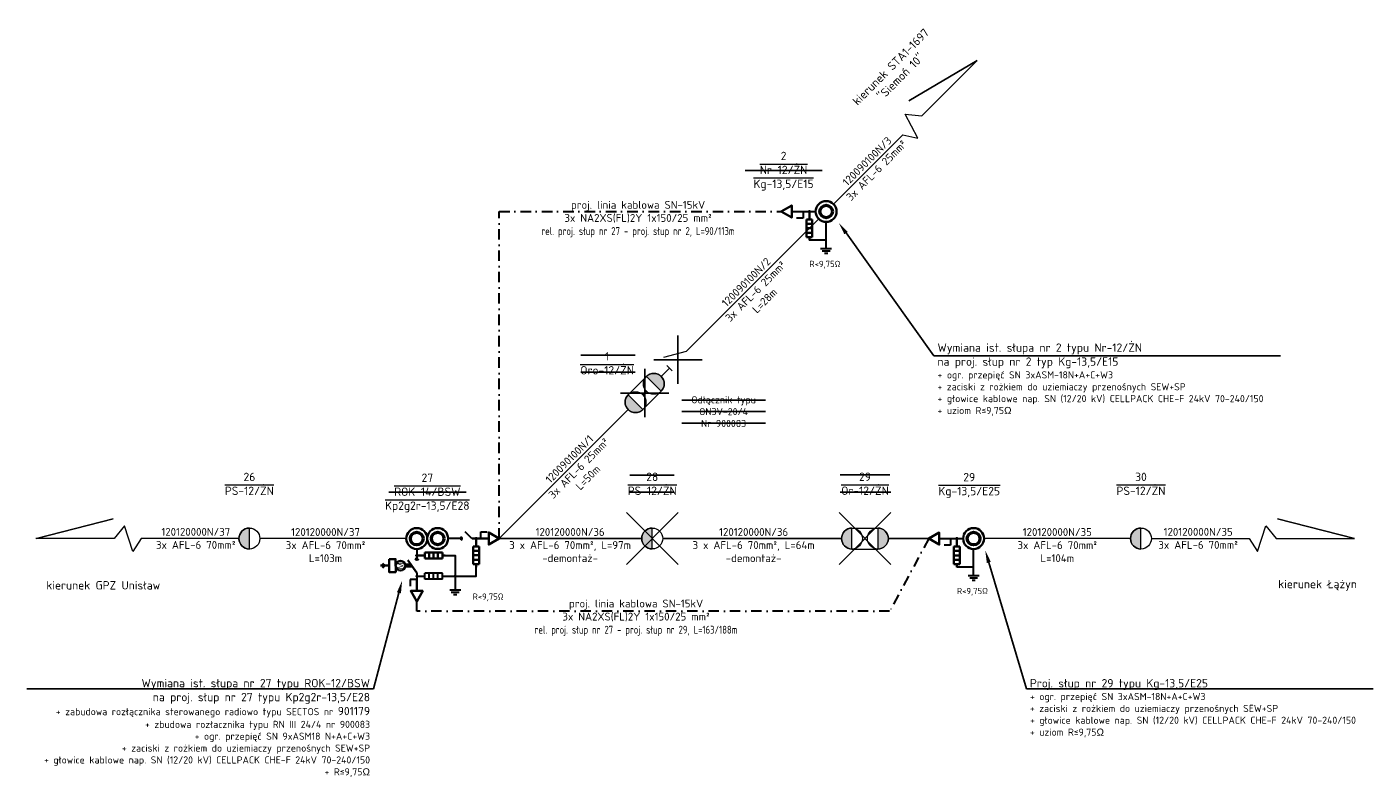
# Model space of a CAD drawing. Header units: metres. Extents: x -1993 to 4624, y 674 to 2411.
# Tile 12 of 14: x 3103 to 3424, y 1409 to 1590. Entities that reach past the tile are written whole.
import ezdxf
from ezdxf import colors
from ezdxf.entities.mleader import LeaderData, LeaderLine
from ezdxf.math import Vec2, Vec3

# ---------------------------------------------------------------- set-up
doc = ezdxf.new("R2010")
doc.units = ezdxf.units.M
doc.linetypes.add('DASHDOT2', pattern=[0.5, 0.25, -0.125, 0, -0.125])
doc.layers.add('# OBMBS-9x-19xxx __EI_opis_SN', color=1, linetype='Continuous', lineweight=0)
doc.layers.add('# OBMBS-9x-19xxx _SN PROJ. KABLE 15kV', color=10, linetype='DASHDOT2', lineweight=30)
doc.layers.add('# OBMBS-9x-19xxx _EI_ schemat', color=1, linetype='Continuous')
doc.layers.add('# OBMBS-9x-19xxx _EI_demontaż SN', color=1, linetype='Demontaż_(6m)')
doc.layers.add('PP_isnt. słup SN', color=18, linetype='Continuous', lineweight=9, true_color=0x000000)
doc.styles.add('linie', font='simplex.shx', dxfattribs={"height": 1})
doc.styles.add('PLS_View', font='arial.ttf')
doc.styles.add('PP_opis 2.0', font='ARIALN.TTF', dxfattribs={"height": 2})
doc.styles.get("Standard").update_dxf_attribs({"font": 'ARIAL.TTF'})
doc.linetypes.add('Demontaż_(6m)', pattern='A,6,["x",linie,S=2,R=0,X=-0.5238,Y=-0.66667],0', length=6)

# ---------------------------------------------------------------- blocks, each defined once
blk = doc.blocks.new('G$CF36D3B97')
at = {"layer": '# OBMBS-9x-19xxx _EI_ schemat', "color": 0, "linetype": 'Continuous', "lineweight": 30}
for p, q in [((1.75, 1.5), (1.75, 10.01)), ((3.5, 1.5), (0, 1.5)), ((3, 0.75), (0.5, 0.75)), ((2.25, 0), (1.25, 0))]:
    blk.add_line(p, q, dxfattribs=at)
blk = doc.blocks.new('G$C0D73F9A8')
at = {"layer": 'PP_isnt. słup SN', "transparency": 33554687}
h = blk.add_hatch(color=0, dxfattribs=at)
h.dxf.hatch_style = 1
edge = h.paths.add_edge_path()
edge.add_line((0, -2), (0, 2))
edge.add_arc((0, 0), 2, 90, 270)
at = {"layer": 'PP_isnt. słup SN', "color": 0}
blk.add_lwpolyline([(0, -2), (0, 2)], dxfattribs=at)
blk.add_circle((0, 0), 2, dxfattribs=at)
blk.add_arc((0, 0), 2, 90, 270, dxfattribs=at)
blk = doc.blocks.new('Ogranicznik')
at = {"layer": '# OBMBS-9x-19xxx _EI_ schemat', "color": 0, "lineweight": 35}
for p, q in [((-2.47, 3.06), (-2.47, 7.28)), ((-1.07, 7.28), (-2.47, 7.28)), ((-1.77, 9.18), (-1.77, 7.28)), ((-1.07, 3.06), (-1.07, 7.28)), ((-1.07, 6.22), (-2.47, 6.22)), ((-1.07, 5.17), (-2.47, 5.17)), ((-1.07, 4.11), (-2.47, 4.11)), ((-1.07, 3.06), (-2.47, 3.06)), ((-1.76, 3.06), (-1.76, 2.36))]:
    blk.add_line(p, q, dxfattribs=at)
blk = doc.blocks.new('G$C78A2E07B')
at = {"layer": '# OBMBS-9x-19xxx _EI_ schemat', "color": 1, "lineweight": 35}
blk.add_circle((2.5, 2.5), 2.5, dxfattribs=at)
at = {"layer": '# OBMBS-9x-19xxx _EI_ schemat', "color": 1, "lineweight": 50}
blk.add_circle((2.5, 2.5), 1.5, dxfattribs=at)
blk = doc.blocks.new('G$CAA43476E')
at = {"layer": '# OBMBS-9x-19xxx _EI_ schemat', "color": 1, "lineweight": 35, "ltscale": 0.5}
blk.add_lwpolyline([(2.51, 1.45), (0, 2.9), (0, 0)], close=True, dxfattribs=at)
blk = doc.blocks.new('G$C2CA46FFD')
at = {"layer": '# OBMBS-9x-19xxx _EI_ schemat', "color": 244, "lineweight": 35, "ltscale": 0.5}
for p, q in [((1.64, 8), (1.11, 8.57)), ((1.63, 6.99), (1.64, 9.01)), ((1.64, 8), (2.17, 8.57)), ((1.36, 3.13), (1.36, 1.8)), ((1.87, 3.11), (1.87, 1.44))]:
    blk.add_line(p, q, dxfattribs=at)
at = {"layer": '# OBMBS-9x-19xxx _EI_ schemat', "color": 1, "lineweight": 35}
blk.add_line((3.38, 0.36), (0.36, 2.53), dxfattribs=at)
at = {"layer": '# OBMBS-9x-19xxx _EI_ schemat', "color": 244, "lineweight": 35, "ltscale": 0.5}
blk.add_lwpolyline([(0.1, 6.99), (3.17, 6.99), (3.16, 5.4), (0.09, 5.41)], close=True, dxfattribs=at)
at = {"layer": '# OBMBS-9x-19xxx _EI_ schemat', "color": 1, "lineweight": 30}
blk.add_lwpolyline([(0, 0), (0, 0.71)], dxfattribs=at)
at = {"layer": '# OBMBS-9x-19xxx _EI_ schemat', "color": 244, "lineweight": 35, "ltscale": 0.5}
blk.add_circle((1.64, 4.25), 1.16, dxfattribs=at)
at = {"layer": '# OBMBS-9x-19xxx _EI_ schemat', "color": 1, "lineweight": 30}
blk.add_arc((0, 0.36), 0.357, 270.0201, 90.0201, dxfattribs=at)
at = {"layer": '# OBMBS-9x-19xxx _EI_ schemat', "color": 1, "lineweight": 30, "insert": (0.2, 5.03), "char_height": 1.5, "width": 2.9275, "attachment_point": 1, "rotation": 0.0195, "line_spacing_factor": 1.2}
blk.add_mtext('\\pxqc;M', dxfattribs=at)

msp = doc.modelspace()

# ---------------------------------------------------------------- linework, layer by layer
at = {"layer": '# OBMBS-9x-19xxx _EI_ schemat', "color": 1, "lineweight": 30, "ltscale": 0.5}
for p, q in [((3285.514, 1545.493, 109624981.694), (3288.218, 1545.493, 109624981.694)), ((3288.218, 1545.493, 109624981.694), (3291.218, 1545.493, 109624981.694)), ((3206.382, 1467.375, 109624981.694), (3203.382, 1467.375, 109624981.694)), ((3209.037, 1467.378, 109624981.694), (3207.429, 1468.986, 109624981.694)), ((3213.093, 1467.378, 109624981.694), (3209.037, 1467.378, 109624981.694)), ((3320.76, 1467.355, 109624981.694), (3323.464, 1467.355, 109624981.694)), ((3323.464, 1467.355, 109624981.694), (3326.464, 1467.355, 109624981.694)), ((3195.884, 1454.838, 109624981.694), (3195.884, 1457.543, 109624981.694))]:
    msp.add_line(p, q, dxfattribs=at)
at = {"layer": '# OBMBS-9x-19xxx _EI_ schemat', "color": 1, "lineweight": 30}
for p, q in [((3288.218, 1545.493, 109624981.694), (3288.218, 1543.91, 109624981.694)), ((3288.218, 1543.91, 109624981.694), (3286.678, 1543.91, 109624981.694)), ((3293.718, 1538.674, 109624981.694), (3289.703, 1538.679, 109624981.694)), ((3209.093, 1467.377, 109624981.694), (3213.093, 1467.378, 109624981.694)), ((3211.175, 1467.378, 109624981.694), (3211.175, 1468.961, 109624981.694)), ((3211.175, 1468.961, 109624981.694), (3212.715, 1468.961, 109624981.694)), ((3323.464, 1467.355, 109624981.694), (3323.464, 1465.772, 109624981.694)), ((3195.882, 1464.855, 109624981.694), (3195.882, 1462.526, 109624981.694)), ((3323.464, 1465.772, 109624981.694), (3321.924, 1465.772, 109624981.694)), ((3195.884, 1457.543, 109624981.694), (3194.301, 1457.543, 109624981.694)), ((3194.301, 1457.543, 109624981.694), (3194.301, 1456.003, 109624981.694)), ((3195.883, 1459.144, 109624981.694), (3195.885, 1455.144, 109624981.694)), ((3195.884, 1458.371, 109624981.694), (3197.784, 1458.37, 109624981.694)), ((3201.996, 1459.072, 109624981.694), (3197.784, 1459.072, 109624981.694)), ((3197.784, 1457.668, 109624981.694), (3197.784, 1459.072, 109624981.694)), ((3201.996, 1457.668, 109624981.694), (3197.784, 1457.668, 109624981.694)), ((3198.839, 1457.668, 109624981.694), (3198.839, 1459.072, 109624981.694)), ((3199.891, 1457.668, 109624981.694), (3199.891, 1459.072, 109624981.694)), ((3200.945, 1457.668, 109624981.694), (3200.945, 1459.072, 109624981.694)), ((3201.996, 1457.668, 109624981.694), (3201.996, 1459.072, 109624981.694)), ((3328.964, 1460.536, 109624981.694), (3324.949, 1460.541, 109624981.694)), ((3206.379, 1455.037, 109624981.694), (3203.754, 1455.037, 109624981.694)), ((3206.001, 1454.474, 109624981.694), (3204.126, 1454.474, 109624981.694)), ((3205.438, 1453.912, 109624981.694), (3204.688, 1453.912, 109624981.694))]:
    msp.add_line(p, q, dxfattribs=at)
at = {"layer": '# OBMBS-9x-19xxx _EI_ schemat', "color": 1, "lineweight": 35, "ltscale": 0.5, "elevation": 109624981.694}
for points in [[(3283.003, 1545.493), (3285.514, 1546.942), (3285.514, 1544.044)], [(3318.25, 1467.355), (3320.76, 1468.804), (3320.76, 1465.906)], [(3195.884, 1452.328), (3194.435, 1454.838), (3197.333, 1454.838)]]:
    msp.add_lwpolyline(points, close=True, dxfattribs=at)
at = {"layer": '# OBMBS-9x-19xxx _EI_ schemat', "color": 1, "lineweight": 30, "elevation": 109624981.694}
for points in [[(3206.379, 1467.732), (3206.384, 1467.019)], [(3202.696, 1463.311), (3205.067, 1463.311), (3205.067, 1455.037)], [(3201.996, 1458.37), (3210.053, 1458.37), (3210.053, 1460.563)]]:
    msp.add_lwpolyline(points, dxfattribs=at)
at = {"layer": '# OBMBS-9x-19xxx _EI_ schemat', "color": 1, "lineweight": 35}
for centre in [(3293.718, 1545.493, 109624981.694), (3328.964, 1467.355, 109624981.694)]:
    msp.add_circle(centre, 2.5, dxfattribs=at)
at = {"layer": '# OBMBS-9x-19xxx _EI_ schemat', "color": 1, "linetype": 'ByBlock', "lineweight": 40, "ltscale": 0.5}
for centre in [(3289.718, 1545.493, 109624981.694), (3210.068, 1467.377, 109624981.694), (3324.964, 1467.355, 109624981.694), (3195.882, 1463.326, 109624981.694), (3205.067, 1458.37, 109624981.694)]:
    msp.add_circle(centre, 0.0873, dxfattribs=at)
at = {"layer": '# OBMBS-9x-19xxx _EI_ schemat', "color": 1, "lineweight": 50}
for centre in [(3293.718, 1545.493, 109624981.694), (3328.964, 1467.355, 109624981.694)]:
    msp.add_circle(centre, 1.5, dxfattribs=at)
at = {"layer": '# OBMBS-9x-19xxx _EI_ schemat', "color": 1, "lineweight": 30}
msp.add_circle((3195.884, 1458.371, 109624981.694), 0.0873, dxfattribs=at)
msp.add_arc((3206.382, 1467.375, 109624981.694), 0.357, 270.43885, 90.43885, dxfattribs=at)
at = {"layer": '# OBMBS-9x-19xxx _EI_demontaż SN', "linetype": 'ByBlock'}
for p, q in [((3292.799, 1555.317), (3274.383, 1555.317)), ((3258.306, 1515.86, 109624981.694), (3258.306, 1504.302, 109624981.694)), ((3248.08, 1511.192), (3235.066, 1511.192)), ((3252.526, 1510.081, 109624981.694), (3264.085, 1510.081, 109624981.694)), ((3248.08, 1507.095), (3235.066, 1507.095)), ((3250.351, 1507.906, 109624981.694), (3250.351, 1496.347, 109624981.694)), ((3244.572, 1502.127, 109624981.694), (3256.131, 1502.127, 109624981.694)), ((3279.207, 1500.403), (3259.235, 1500.403)), ((3279.207, 1497.684), (3259.235, 1497.684)), ((3279.207, 1494.965), (3259.235, 1494.965)), ((3257.423, 1482.542), (3246.767, 1482.542)), ((3308.906, 1482.56), (3297.076, 1482.56)), ((3207.662, 1478.437), (3189.246, 1478.437)), ((3257.423, 1478.446), (3246.767, 1478.446)), ((3309.16, 1478.464), (3297.076, 1478.464)), ((3245.97, 1473.561, 109624981.694), (3258.353, 1461.177, 109624981.694)), ((3258.353, 1473.561, 109624981.694), (3245.97, 1461.177, 109624981.694)), ((3296.822, 1473.549, 109624981.694), (3309.206, 1461.166, 109624981.694)), ((3309.206, 1473.549, 109624981.694), (3296.822, 1461.166, 109624981.694))]:
    msp.add_line(p, q, dxfattribs=at)
at = {"layer": '# OBMBS-9x-19xxx _EI_demontaż SN'}
for p, q in [((3249.661, 1467.369, 109624981.694), (3215.603, 1467.378, 109624981.694)), ((3297.397, 1467.357, 109624981.694), (3254.661, 1467.369, 109624981.694)), ((3318.25, 1467.355, 109624981.694), (3308.588, 1467.357, 109624981.694))]:
    msp.add_line(p, q, dxfattribs=at)
at = {"layer": '# OBMBS-9x-19xxx _EI_demontaż SN', "elevation": 109624981.694}
for points in [[(3262.926, 1514.701), (3291.95, 1543.725)], [(3215.603, 1467.378), (3246.394, 1498.17)]]:
    msp.add_lwpolyline(points, dxfattribs=at)
at = {"layer": '# OBMBS-9x-19xxx _SN PROJ. KABLE 15kV', "ltscale": 10, "elevation": 109624981.694}
for points in [[(3215.603, 1467.378), (3215.603, 1545.493), (3283.003, 1545.493)], [(3318.25, 1467.356), (3308.903, 1450.001), (3195.883, 1450.001), (3195.884, 1452.328)]]:
    msp.add_lwpolyline(points, dxfattribs=at)
at = {"linetype": 'ByBlock', "lineweight": -2, "ltscale": 5}
for p, q in [((3313.493, 1571.898, 109624981.694), (3329.79, 1581.565, 109624981.694)), ((3123.345, 1472.042, 109624981.694), (3104.986, 1467.355, 109624981.694)), ((3401.618, 1472.042, 109624981.694), (3419.977, 1467.355, 109624981.694))]:
    msp.add_line(p, q, dxfattribs=at)
for p, q in [((3249.93, 1501.705, 109624981.694), (3250.773, 1502.548, 109624981.694)), ((3312.058, 1467.355, 109624981.694), (3312.058, 1467.355, 109624981.694)), ((3202.696, 1463.311, 109624981.694), (3202.696, 1463.311, 109624981.694))]:
    msp.add_line(p, q)
at = {"lineweight": 20}
for p, q in [((3193.382, 1467.355, 109624981.694), (3158.382, 1467.355, 109624981.694)), ((3366.464, 1467.355, 109624981.694), (3331.464, 1467.355, 109624981.694))]:
    msp.add_line(p, q, dxfattribs=at)
at = {"lineweight": 20, "elevation": 109624981.694}
for points in [[(3295.485, 1547.261), (3312.014, 1563.79), (3315.603, 1563.04), (3312.637, 1568.751), (3316.56, 1568.335), (3317.598, 1569.373), (3329.79, 1581.565)], [(3153.382, 1467.355), (3130.007, 1467.355), (3127.999, 1464.287), (3126.058, 1470.423), (3123.578, 1467.355), (3122.11, 1467.355), (3104.868, 1467.355)], [(3371.464, 1467.355), (3394.839, 1467.355), (3396.846, 1464.287), (3398.787, 1470.423), (3401.267, 1467.355), (3402.735, 1467.355), (3419.977, 1467.355)]]:
    msp.add_lwpolyline(points, dxfattribs=at)
at = {"color": 1, "lineweight": 20, "elevation": 109624981.694}
for points in [[(3262.926, 1514.701), (3260.274, 1512.05), (3254.841, 1510.594)], [(3256.297, 1508.072), (3254.308, 1506.084)], [(3256.96, 1507.409), (3255.634, 1508.735)]]:
    msp.add_lwpolyline(points, dxfattribs=at)
at = {"color": 7, "lineweight": 20, "elevation": 109624981.694}
for points in [[(3246.394, 1501.705), (3250.773, 1506.084)], [(3249.93, 1498.17), (3254.308, 1502.548)], [(3299.897, 1469.857), (3306.088, 1469.857)], [(3299.897, 1464.857), (3306.088, 1464.857)]]:
    msp.add_lwpolyline(points, dxfattribs=at)

# ---------------------------------------------------------------- block references
at = {"layer": '# OBMBS-9x-19xxx _EI_ schemat', "color": 1, "lineweight": 30, "xscale": -1}
for p in [(3287.947, 1536.317, 109624981.694), (3208.297, 1458.202, 109624981.694), (3323.193, 1458.179, 109624981.694)]:
    msp.add_blockref('Ogranicznik', p, dxfattribs=at)
at = {"layer": '# OBMBS-9x-19xxx _EI_ schemat', "color": 1, "ltscale": 0.5, "xscale": 0.75, "yscale": 0.75, "zscale": 0.75}
for p in [(3292.405, 1535.487, 109624981.694), (3327.651, 1457.348, 109624981.694)]:
    msp.add_blockref('G$CF36D3B97', p, dxfattribs=at)
at = {"layer": '# OBMBS-9x-19xxx _EI_ schemat', "color": 1, "rotation": 270}
msp.add_blockref('G$C78A2E07B', (3193.382, 1469.855, 109624981.694), dxfattribs=at)
at = {"layer": '# OBMBS-9x-19xxx _EI_ schemat', "color": 1}
for name, p in [('G$C78A2E07B', (3198.382, 1464.875, 109624981.694)), ('G$CAA43476E', (3213.093, 1465.929, 109624981.694))]:
    msp.add_blockref(name, p, dxfattribs=at)
at = {"layer": '# OBMBS-9x-19xxx _EI_ schemat', "color": 1, "lineweight": 30, "xscale": -1, "rotation": 90}
msp.add_blockref('Ogranicznik', (3205.058, 1461.555, 109624981.694), dxfattribs=at)
at = {"layer": '# OBMBS-9x-19xxx _EI_ schemat', "color": 1, "xscale": -1, "rotation": 90}
msp.add_blockref('G$C2CA46FFD', (3196.241, 1462.526, 109624981.694), dxfattribs=at)
at = {"color": 7, "lineweight": 20, "xscale": 1.25, "yscale": 1.25, "zscale": 1.25}
for p, rotation in [((3252.54, 1504.316, 109624981.694), 225), ((3248.162, 1499.938, 109624981.694), 45), ((3306.088, 1467.357, 109624981.694), 180)]:
    msp.add_blockref('G$C0D73F9A8', p, dxfattribs=dict(at, rotation=rotation))
for p in [(3155.882, 1467.355, 109624981.694), (3252.161, 1467.369, 109624981.694), (3299.897, 1467.357, 109624981.694), (3368.964, 1467.355, 109624981.694)]:
    msp.add_blockref('G$C0D73F9A8', p, dxfattribs=at)

# ---------------------------------------------------------------- texts
at = {"layer": '# OBMBS-9x-19xxx _EI_ schemat', "color": 1, "lineweight": 30, "char_height": 1.5, "width": 11.16446, "attachment_point": 1}
for insert in [(3289.729, 1533.715), (3209.227, 1454.242), (3324.975, 1455.577)]:
    msp.add_mtext('{\\fISOCPEUR|b0|i0|c238|p34;R<9,75Ω}', dxfattribs=dict(at, insert=insert))
at = {"lineweight": 20, "insert": (3310.334, 1578.878, 109624981.694), "char_height": 2, "width": 84.61555, "attachment_point": 5, "rotation": 45, "style": 'PP_opis 2.0'}
msp.add_mtext('\\pxsm1;{\\fISOCPEUR|b0|i0|c238|p34;kierunek STA1-1697\\P"Siemoń 10"}', dxfattribs=at)
at = {"color": 0, "linetype": 'DASHDOT2', "lineweight": 15, "ltscale": 100, "char_height": 1.875, "width": 52.52317, "attachment_point": 5, "rotation": 45, "style": 'PP_opis 2.0'}
for s, insert in [('{\\C256; \\P\\fISOCPEUR|b0|i0|c238|p34;120090100N/3\\P3x AFL-6 25mm²}', (3303.518, 1557.497, 109624981.694)), ('{\\C1; \\P\\fISOCPEUR|b0|i0|c238|p34;120090100N/2\\P3x AFL-6 25mm²\\PL=28m}', (3275.73, 1527.506, 109624981.694)), ('{\\C1; \\P\\fISOCPEUR|b0|i0|c238|p34;120090100N/1\\P3x AFL-6 25mm²\\PL=50m}', (3233.474, 1485.249, 109624981.694))]:
    msp.add_mtext(s, dxfattribs=dict(at, insert=insert))
at = {"color": 0, "lineweight": 20, "char_height": 2, "width": 13.0076, "attachment_point": 5, "style": 'PP_opis 2.0'}
for s, insert in [('{\\fISOCPEUR|b1|i0|c238|p34;\\C1;2\\fISOCPEUR|b0|i0|c238|p34;\\P\\O\\C0;Nr-12/ŻN\\P\\fISOCPEUR|b1|i0|c238|p34;\\C1;Kg-13,5/E15}', (3283.547, 1555.13)), ('{\\fISOCPEUR|b0|i0|c238|p34;1\\P\\OOro-12/ŻN}', (3241.383, 1509.225, 109624981.694)), ('{\\fISOCPEUR|b0|i0|c238|p34;29\\P\\OOr-12/ŻN}', (3303.014, 1480.459, 109624981.694)), ('{\\fISOCPEUR|b0|i0|c238|p34;26\\P\\OPS-12/ŻN}', (3155.882, 1480.427, 109624981.694)), ('{\\fISOCPEUR|b1|i0|c238|p34;\\C1;27\\P\\O\\fISOCPEUR|b0|i0|c238|p34;\\C0;ROK-14/BSW\\P\\fISOCPEUR|b1|i0|c238|p34;\\C1;Kp2g2r-13,5/E28}', (3198.41, 1478.25)), ('{\\fISOCPEUR|b0|i0|c238|p34;28\\P\\OPS-12/ŻN}', (3252.161, 1480.441, 109624981.694)), ('{\\fISOCPEUR|b1|i0|c238|p34;\\C1;29\\P\\OKg-13,5/E25}', (3327.921, 1480.062)), ('{\\fISOCPEUR|b0|i0|c238|p34;30\\P\\OPS-12/ŻN}', (3368.968, 1480.424, 124241645.92))]:
    msp.add_mtext(s, dxfattribs=dict(at, insert=insert))
at = {"lineweight": 20, "attachment_point": 5, "style": 'PP_opis 2.0'}
for s, insert, char_height, width in [('\\pxsm1;{\\fISOCPEUR|b1|i0|c238|p34;\\C1;proj. linia kablowa SN-15kV\\P\\fISOCPEUR|b0|i0|c238|p34;3x NA2XS(FL)2Y 1x150/25 mm²\\P\\W0.8;rel. proj. słup nr 27 - proj. słup nr 2, L=90/113m}', (3248.783, 1543.669, 109624981.694), 1.875, 142.33017), ('\\pxsm1;{\\fISOCPEUR|b0|i0|c238|p34;kierunek GPZ Unisław}', (3120.948, 1456.188, 109624981.694), 2, 43.64825), ('\\pxsm1;{\\fISOCPEUR|b0|i0|c238|p34;kierunek Łążyn}', (3411.161, 1456.188, 109624981.694), 2, 84.61555), ('\\pxsm1;{\\fISOCPEUR|b1|i0|c238|p34;\\C1;proj. linia kablowa SN-15kV\\P\\fISOCPEUR|b0|i0|c238|p34;3x NA2XS(FL)2Y 1x150/25 mm²\\P\\W0.8;rel. proj. słup nr 27 - proj. słup nr 29, L=163/188m}', (3248.297, 1448.426, 109624981.694), 1.875, 142.33017)]:
    msp.add_mtext(s, dxfattribs=dict(at, insert=insert, char_height=char_height, width=width))
at = {"color": 0, "linetype": 'DASHDOT2', "lineweight": 15, "ltscale": 100, "attachment_point": 5, "style": 'PP_opis 2.0'}
for s, insert, char_height, width in [('{\\fISOCPEUR|b0|i0|c238|p34;\\C256;Odłącznik typu ON3V-20/4\\P\\C0;Nr 900083}', (3269.221, 1497.684), 1.7, 20.36744), ('{\\fISOCPEUR|b0|i0|c238|p34;\\C256; \\P120120000N/37\\P\\C0;3x \\C256;AFL-6 70\\C0;mm²}', (3143.071, 1468.959, 109624981.694), 1.875, 52.52317), ('{\\C256; \\P\\fISOCPEUR|b0|i0|c238|p34;120120000N/37\\P3x AFL-6 70mm²\\PL=103m}', (3174.076, 1467.355, 109624981.694), 1.875, 52.52317), ('{\\fISOCPEUR|b0|i0|c238|p34;\\C1; \\P120120000N/36\\P3 x AFL-6 70mm², L=97m\\P-demontaż-}', (3232.528, 1467.366, 109624981.694), 1.875, 52.52317), ('{\\fISOCPEUR|b0|i0|c238|p34;\\C1; \\P120120000N/36\\P3 x AFL-6 70mm², L=64m\\P-demontaż-}', (3276.391, 1467.366, 109624981.694), 1.875, 52.52317), ('{\\fISOCPEUR|b0|i0|c238|p34;\\C256; \\P120120000N/35\\P\\C0;3x \\C256;AFL-6 70\\C0;mm²\\PL=104m}', (3348.964, 1467.355, 109624981.694), 1.875, 22.08311), ('{\\fISOCPEUR|b0|i0|c238|p34;\\C256; \\P120120000N/35\\P\\C0;3x \\C256;AFL-6 70\\C0;mm²}', (3382.632, 1468.959, 109624981.694), 1.875, 52.52317)]:
    msp.add_mtext(s, dxfattribs=dict(at, insert=insert, char_height=char_height, width=width))

# ---------------------------------------------------------------- leaders
at = {"layer": '# OBMBS-9x-19xxx __EI_opis_SN', "color": 1}
ml = msp.add_multileader_mtext('Standard', dxfattribs=at)
ml.set_content('\\pxsm1,ql;{\\fISOCPEUR|b1|i0|c238|p34;Wymiana ist. słupa \\fISOCPEUR|b0|i0|c238|p34;nr 2 typu Nr-12/ŻN\\Pna proj. słup nr 2 typ \\fISOCPEUR|b1|i0|c238|p34;Kg-13,5/E15\\P\\fISOCPEUR|b0|i0|c238|p34;\\H0.85x;+ ogr. przepięć SN 3xASM-18N+A+C+W3\\P+ zaciski z rożkiem do uziemiaczy przenośnych SEW+SP\\P+ głowice kablowe nap. SN (12/20 kV) CELLPACK CHE-F 24kV 70-240/150\\P+ uziom R≤9,75Ω}', color=256, style='PLS_View')
ml.set_leader_properties()
ml.build(insert=Vec2(0, 0))
ml.multileader.update_dxf_attribs({"text_left_attachment_type": 6, "text_right_attachment_type": 6, "dogleg_length": 0.36, "arrow_head_size": 3})
ctx = ml.context
ctx.base_point, ctx.char_height, ctx.arrow_head_size, ctx.landing_gap_size, ctx.plane_origin = Vec3(3319.833, 1511.035, 109624981.694), 2, 3, 0.5, Vec3(3321.194, 1566.179, 109624981.694)
ctx.left_attachment, ctx.right_attachment = 6, 6
notes = []
notes.append((ctx, [(0, (1, 1, 0), (3319.473, 1511.035, 109624981.694), (1, 0), 0.36, [(0, [(3296.727, 1542.797, 109624981.694)], 0, [])])]))
ctx.mtext.insert, ctx.mtext.width, ctx.mtext.line_spacing_factor, ctx.mtext.flow_direction = Vec3(3320.333, 1513.975, 109624981.694), 81.19859, 0.75, 5
ml = msp.add_multileader_mtext('Standard', dxfattribs=at)
ml.set_content('\\pxsm1,ql;{\\fISOCPEUR|b1|i0|c238|p34;Proj. słup \\fISOCPEUR|b0|i0|c238|p34;nr 29 typu \\fISOCPEUR|b1|i0|c238|p34;Kg-13,5/E25\\P\\fISOCPEUR|b0|i0|c238|p34;\\H0.85x;+ ogr. przepięć SN 3xASM-18N+A+C+W3\\P+ zaciski z rożkiem do uziemiaczy przenośnych SEW+SP\\P+ głowice kablowe nap. SN (12/20 kV) CELLPACK CHE-F 24kV 70-240/150\\P+ uziom R≤9,75Ω}', color=256, style='PLS_View')
ml.set_leader_properties()
ml.build(insert=Vec2(0, 0))
ml.multileader.update_dxf_attribs({"text_left_attachment_type": 6, "text_right_attachment_type": 6, "dogleg_length": 0.36, "arrow_head_size": 3})
ctx = ml.context
ctx.base_point, ctx.char_height, ctx.arrow_head_size, ctx.landing_gap_size, ctx.plane_origin = Vec3(3341.928, 1431.46, 116933313.807), 2, 3, 0.5, Vec3(3357.152, 1486.605, 116933313.807)
ctx.left_attachment, ctx.right_attachment = 6, 6
notes.append((ctx, [(0, (1, 1, 0), (3341.568, 1431.46, 116933313.807), (1, 0), 0.36, [(0, [(3331.752, 1464.526, 116933313.807)], 0, [])])]))
ctx.mtext.insert, ctx.mtext.width, ctx.mtext.line_spacing_factor, ctx.mtext.flow_direction = Vec3(3342.428, 1433.8, 116933313.807), 81.19859, 0.75, 5
ml = msp.add_multileader_mtext('Standard', dxfattribs=at)
ml.set_content('\\pxsm1,qr;{\\fISOCPEUR|b1|i0|c238|p34;Wymiana ist. słupa \\fISOCPEUR|b0|i0|c238|p34;nr 27 typu ROK-12/BSW\\Pna proj. słup nr 27 typu \\fISOCPEUR|b1|i0|c238|p34;Kp2g2r-13,5/E28\\P\\fISOCPEUR|b0|i0|c238|p34;\\H0.85x;+ zabudowa rozłącznika sterowanego radiowo typu SECTOS \\C1;nr \\H1.176471x;901179\\P\\H0.85x;\\C256;+ zbudowa rozłacznika typu RN III 24/4 nr 900083\\P+ ogr. przepięć SN 9xASM18 N+A+C+W3\\P+ zaciski z rożkiem do uziemiaczy przenośnych SEW+SP\\P+ głowice kablowe nap. SN (12/20 kV) CELLPACK CHE-F 24kV 70-240/150\\P+ R≤9,75Ω}', color=256, style='PLS_View')
ml.set_leader_properties()
ml.build(insert=Vec2(0, 0))
ml.multileader.update_dxf_attribs({"text_left_attachment_type": 6, "text_right_attachment_type": 6, "dogleg_length": 0.36, "arrow_head_size": 3})
ctx = ml.context
ctx.base_point, ctx.char_height, ctx.arrow_head_size, ctx.landing_gap_size, ctx.plane_origin = Vec3(3107.552, 1431.481, 116933313.807), 2, 3, 0.5, Vec3(3240.477, 1486.626, 116933313.807)
ctx.left_attachment, ctx.right_attachment, ctx.text_align_type = 6, 6, 2
notes.append((ctx, [(0, (1, 1, 0), (3185.582, 1431.481, 116933313.807), (-1, 0), 0.36, [(0, [(3192.389, 1457.3, 116933313.807)], 0, [])])]))
ctx.mtext.insert, ctx.mtext.width, ctx.mtext.alignment, ctx.mtext.line_spacing_factor, ctx.mtext.flow_direction = Vec3(3184.722, 1433.821, 116933313.807), 81.19859, 3, 0.75, 5
for ctx, leaders in notes:
    for number, flags, end, landing, length, lines in leaders:
        leader = LeaderData()
        leader.index, (leader.has_last_leader_line, leader.has_dogleg_vector, leader.attachment_direction) = number, flags
        leader.last_leader_point, leader.dogleg_vector, leader.dogleg_length = Vec3(end), Vec3(landing), length
        for number, points, colour, breaks in lines:
            line = LeaderLine()
            line.index, line.vertices, line.color, line.breaks = number, Vec3.list(points), colors.encode_raw_color(colour), breaks
            leader.lines.append(line)
        ctx.leaders.append(leader)

doc.saveas('drawing.dxf')
